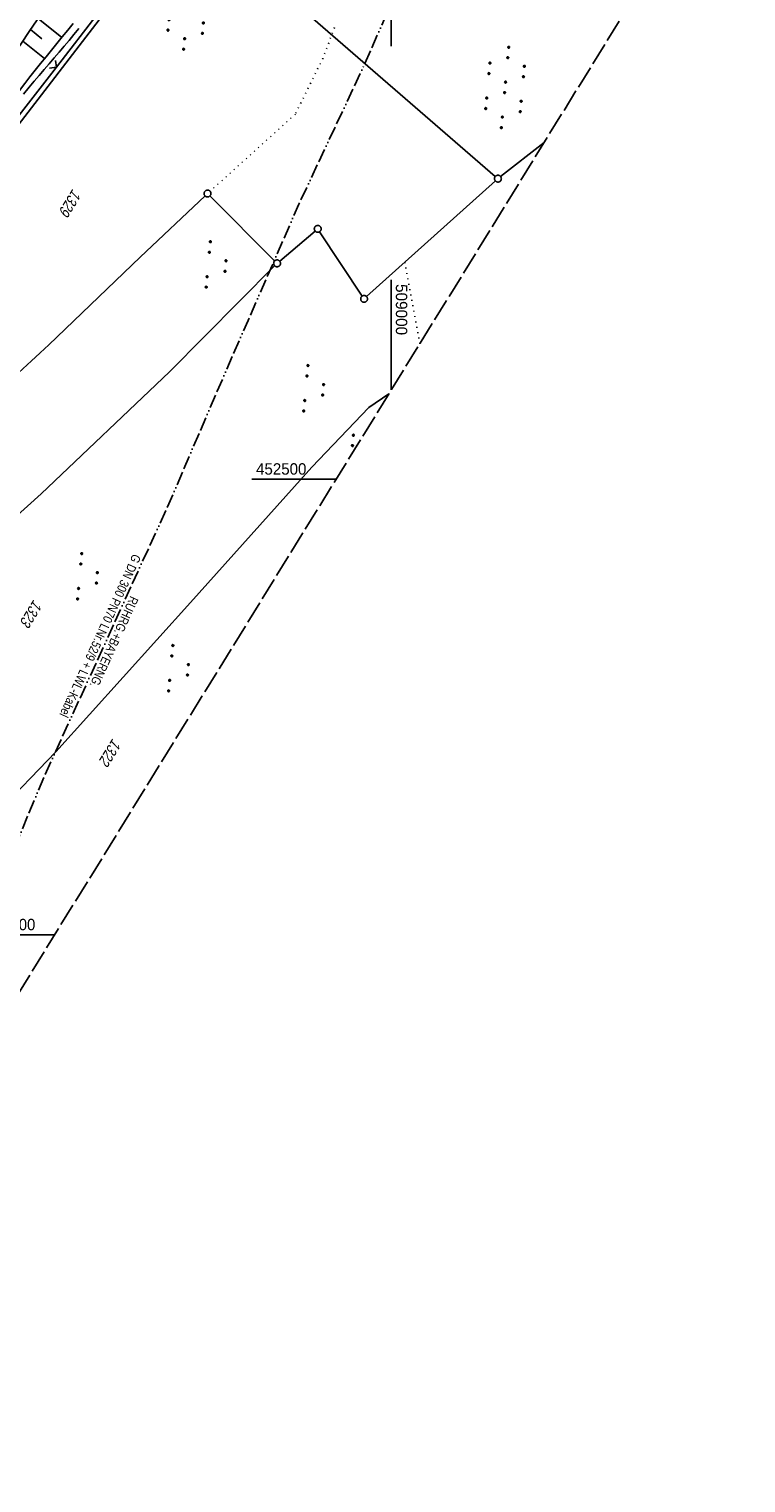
# Model space of a CAD drawing. Extents: x 508608 to 509338, y 452280 to 453218.
# Tile 13 of 29: x 508921 to 509078, y 452280 to 452599. Entities that reach past the tile are written whole.
import ezdxf

# ---------------------------------------------------------------- set-up
doc = ezdxf.new("R2010")
doc.units = 0
doc.header["$LTSCALE"] = 10
doc.header["$MEASUREMENT"] = 0
for name, pattern in [('ACAD_ISO13W100', [36, 12, -3, 12, -3, 0, -3, 0, -3]), ('LT00', [0]), ('LT14', [0.6, 0.5, -0.1]), ('PUNKTX2_STR', [0.6, 0.1, -0.5])]:
    doc.linetypes.add(name, pattern=pattern)
doc.layers.get('0').update_dxf_attribs({"linetype": 'LT00'})
for name, color, linetype in [('--EL_DFK_AB_L', 21, 'LT00'), ('DFK_AB_L', 21, 'LT00'), ('DFK_FLUR_NR', 250, 'LT00'), ('DFK_GZPKT', 250, 'LT00'), ('DFK_KATASTER', 250, 'LT00'), ('DFK_NUTZUNG', 250, 'LT00'), ('DFK_NUTZUNGSGRENZE', 70, 'PUNKTX2_STR'), ('GASLTG', 250, 'ACAD_ISO13W100'), ('GASLTG_TEXT', 250, 'Continuous'), ('V119_BOESCH', 250, 'LT00'), ('V119_BOSCHUNG', 250, 'LT00'), ('V119_GRABEN', 250, 'LT00'), ('V119_RASTER', 250, 'LT00'), ('V119_ZAUN', 40, 'LT00')]:
    doc.layers.add(name, color=color, linetype=linetype)
doc.layers.add('-BLATT_119-RAND', color=7, linetype='LT14', plot=False)
doc.styles.get("Standard").update_dxf_attribs({"font": 'ARIAL.TTF'})
doc.styles.add('Versorgungsltg', font='ARIAL.TTF', dxfattribs={"width": 0.8, "height": 2})

# ---------------------------------------------------------------- blocks, each defined once
blk = doc.blocks.new('SYMB7010')
at = {"color": 0, "linetype": 'ByBlock'}
for points in [[(-0.031408, 0.499213), (-0.093728, 0.49134), (-0.15457, 0.475719), (-0.212975, 0.452595), (-0.268021, 0.422333), (-0.31884, 0.385411), (-0.36463, 0.342411), (-0.40467, 0.29401), (-0.438329, 0.240973), (-0.465074, 0.184136), (-0.484486, 0.124395), (-0.496256, 0.062692), (-0.5002, 0)], [(-0.5002, 0), (-0.496256, -0.062692), (-0.484486, -0.124395), (-0.465075, -0.184136), (-0.438329, -0.240973), (-0.404671, -0.29401), (-0.36463, -0.342411), (-0.31884, -0.385411), (-0.268021, -0.422333), (-0.212975, -0.452595), (-0.154571, -0.475719), (-0.093728, -0.49134), (-0.031408, -0.499213), (0.031408, -0.499213)], [(0.5002, 0), (0.496256, 0.062692), (0.484485, 0.124395), (0.465074, 0.184136), (0.438329, 0.240973), (0.40467, 0.29401), (0.36463, 0.342411), (0.31884, 0.385411), (0.268021, 0.422333), (0.212975, 0.452595), (0.15457, 0.475719), (0.093728, 0.49134), (0.031408, 0.499213), (-0.031408, 0.499213)], [(0.031408, -0.499213), (0.093728, -0.491341), (0.15457, -0.475719), (0.212975, -0.452595), (0.268021, -0.422333), (0.31884, -0.385411), (0.36463, -0.342411), (0.404671, -0.294011), (0.438329, -0.240974), (0.465075, -0.184136), (0.484486, -0.124395), (0.496256, -0.062692), (0.500201, 0)]]:
    blk.add_lwpolyline(points, dxfattribs=at)
blk = doc.blocks.new('SYMB7111')
at = {"color": 0, "linetype": 'ByBlock'}
for p, q in [((-0.13, 0.202919), (-0.13, 0.177081)), ((-0.125, 0.172895), (-0.125, 0.207105)), ((-0.12, 0.209164), (-0.12, 0.170836)), ((-0.115, 0.170204), (-0.115, 0.209796)), ((-0.11, 0.209164), (-0.11, 0.170836)), ((-0.105, 0.172895), (-0.105, 0.207105)), ((-0.1, 0.202919), (-0.1, 0.177081)), ((-0.095, 0.189874), (-0.095, 0.190146)), ((0.1, 0.202919), (0.1, 0.177081)), ((0.105, 0.172895), (0.105, 0.207105)), ((0.11, 0.209164), (0.11, 0.170836)), ((0.115, 0.170204), (0.115, 0.209796)), ((0.12, 0.209164), (0.12, 0.170836)), ((0.125, 0.172895), (0.125, 0.207105)), ((0.13, 0.202919), (0.13, 0.177081)), ((0.135, 0.189874), (0.135, 0.190146)), ((-0.515, -0.177081), (-0.515, -0.202919)), ((-0.51, -0.207105), (-0.51, -0.172895)), ((-0.505, -0.170836), (-0.505, -0.209164)), ((-0.5, -0.209796), (-0.5, -0.170204)), ((-0.495, -0.170836), (-0.495, -0.209164)), ((-0.49, -0.207105), (-0.49, -0.172895)), ((-0.485, -0.177081), (-0.485, -0.202919)), ((-0.48, -0.190126), (-0.48, -0.189854)), ((-0.285, -0.177081), (-0.285, -0.202919)), ((-0.28, -0.207105), (-0.28, -0.172895)), ((-0.275, -0.170836), (-0.275, -0.209164)), ((-0.27, -0.209796), (-0.27, -0.170204)), ((-0.265, -0.170836), (-0.265, -0.209164)), ((-0.26, -0.207105), (-0.26, -0.172895)), ((-0.255, -0.177081), (-0.255, -0.202919)), ((-0.25, -0.190126), (-0.25, -0.189854)), ((0.255, -0.177081), (0.255, -0.202919)), ((0.26, -0.207105), (0.26, -0.172895)), ((0.265, -0.170836), (0.265, -0.209164)), ((0.27, -0.209796), (0.27, -0.170204)), ((0.275, -0.170836), (0.275, -0.209164)), ((0.28, -0.207105), (0.28, -0.172895)), ((0.285, -0.177081), (0.285, -0.202919)), ((0.29, -0.190126), (0.29, -0.189854)), ((0.485, -0.177081), (0.485, -0.202919)), ((0.49, -0.207105), (0.49, -0.172895)), ((0.495, -0.170836), (0.495, -0.209164)), ((0.5, -0.209796), (0.5, -0.170204)), ((0.505, -0.170836), (0.505, -0.209164)), ((0.51, -0.207105), (0.51, -0.172895)), ((0.515, -0.177081), (0.515, -0.202919)), ((0.52, -0.190126), (0.52, -0.189854))]:
    blk.add_line(p, q, dxfattribs=at)
for points in [[(-0.095, 0.19), (-0.096981, 0.198678), (-0.10253, 0.205637), (-0.11055, 0.209499), (-0.11945, 0.209499), (-0.12747, 0.205637), (-0.133019, 0.198678), (-0.135, 0.19), (-0.133019, 0.181322), (-0.12747, 0.174363), (-0.11945, 0.170501), (-0.11055, 0.170501), (-0.10253, 0.174363), (-0.096981, 0.181322), (-0.095, 0.19)], [(0.135, 0.19), (0.133019, 0.198678), (0.12747, 0.205637), (0.11945, 0.209499), (0.11055, 0.209499), (0.10253, 0.205637), (0.096981, 0.198678), (0.095, 0.19), (0.096981, 0.181322), (0.10253, 0.174363), (0.11055, 0.170501), (0.11945, 0.170501), (0.12747, 0.174363), (0.133019, 0.181322), (0.135, 0.19)], [(-0.48, -0.19), (-0.481981, -0.181322), (-0.48753, -0.174363), (-0.49555, -0.170501), (-0.50445, -0.170501), (-0.51247, -0.174363), (-0.518019, -0.181322), (-0.52, -0.19), (-0.518019, -0.198678), (-0.51247, -0.205637), (-0.50445, -0.209499), (-0.49555, -0.209499), (-0.48753, -0.205637), (-0.481981, -0.198678), (-0.48, -0.19)], [(-0.25, -0.19), (-0.251981, -0.181322), (-0.25753, -0.174363), (-0.26555, -0.170501), (-0.27445, -0.170501), (-0.28247, -0.174363), (-0.288019, -0.181322), (-0.29, -0.19), (-0.288019, -0.198678), (-0.28247, -0.205637), (-0.27445, -0.209499), (-0.26555, -0.209499), (-0.25753, -0.205637), (-0.251981, -0.198678), (-0.25, -0.19)], [(0.29, -0.19), (0.288019, -0.181322), (0.28247, -0.174363), (0.27445, -0.170501), (0.26555, -0.170501), (0.25753, -0.174363), (0.251981, -0.181322), (0.25, -0.19), (0.251981, -0.198678), (0.25753, -0.205637), (0.26555, -0.209499), (0.27445, -0.209499), (0.28247, -0.205637), (0.288019, -0.198678), (0.29, -0.19)], [(0.52, -0.19), (0.518019, -0.181322), (0.51247, -0.174363), (0.50445, -0.170501), (0.49555, -0.170501), (0.48753, -0.174363), (0.481981, -0.181322), (0.48, -0.19), (0.481981, -0.198678), (0.48753, -0.205637), (0.49555, -0.209499), (0.50445, -0.209499), (0.51247, -0.205637), (0.518019, -0.198678), (0.52, -0.19)]]:
    blk.add_lwpolyline(points, dxfattribs=at)
blk = doc.blocks.new('SYMB7110')
at = {"color": 0, "linetype": 'ByBlock'}
for p, q in [((-0.515, 0.392919), (-0.515, 0.367081)), ((-0.51, 0.362895), (-0.51, 0.397105)), ((-0.505, 0.399164), (-0.505, 0.360836)), ((-0.5, 0.360204), (-0.5, 0.399796)), ((-0.495, 0.399164), (-0.495, 0.360836)), ((-0.49, 0.362895), (-0.49, 0.397105)), ((-0.485, 0.392919), (-0.485, 0.367081)), ((-0.48, 0.379874), (-0.48, 0.380145)), ((-0.285, 0.392919), (-0.285, 0.367081)), ((-0.28, 0.362895), (-0.28, 0.397105)), ((-0.275, 0.399164), (-0.275, 0.360836)), ((-0.27, 0.360204), (-0.27, 0.399796)), ((-0.265, 0.399164), (-0.265, 0.360836)), ((-0.26, 0.362895), (-0.26, 0.397105)), ((-0.255, 0.392919), (-0.255, 0.367081)), ((-0.25, 0.379874), (-0.25, 0.380146)), ((0.255, 0.392919), (0.255, 0.367081)), ((0.26, 0.362895), (0.26, 0.397105)), ((0.265, 0.399164), (0.265, 0.360836)), ((0.27, 0.360204), (0.27, 0.399796)), ((0.275, 0.399164), (0.275, 0.360836)), ((0.28, 0.362895), (0.28, 0.397105)), ((0.285, 0.392919), (0.285, 0.367081)), ((0.29, 0.379874), (0.29, 0.380145)), ((0.485, 0.392919), (0.485, 0.367081)), ((0.49, 0.362895), (0.49, 0.397105)), ((0.495, 0.399164), (0.495, 0.360836)), ((0.5, 0.360204), (0.5, 0.399796)), ((0.505, 0.399164), (0.505, 0.360836)), ((0.51, 0.362895), (0.51, 0.397105)), ((0.515, 0.392919), (0.515, 0.367081)), ((0.52, 0.379874), (0.52, 0.380146)), ((-0.9, 0.012919), (-0.9, -0.012919)), ((-0.895, -0.017106), (-0.895, 0.017105)), ((-0.89, 0.019164), (-0.89, -0.019164)), ((-0.885, -0.019797), (-0.885, 0.019796)), ((-0.88, 0.019164), (-0.88, -0.019164)), ((-0.875, -0.017106), (-0.875, 0.017105)), ((-0.87, 0.012919), (-0.87, -0.012919)), ((-0.865, -0.000126), (-0.865, 0.000145)), ((-0.67, 0.012919), (-0.67, -0.012919)), ((-0.665, -0.017106), (-0.665, 0.017105)), ((-0.66, 0.019164), (-0.66, -0.019164)), ((-0.655, -0.019797), (-0.655, 0.019796)), ((-0.65, 0.019164), (-0.65, -0.019164)), ((-0.645, -0.017106), (-0.645, 0.017105)), ((-0.64, 0.012919), (-0.64, -0.012919)), ((-0.635, -0.000126), (-0.635, 0.000145)), ((-0.13, 0.012919), (-0.13, -0.012919)), ((-0.125, -0.017105), (-0.125, 0.017105)), ((-0.12, 0.019164), (-0.12, -0.019164)), ((-0.115, -0.019796), (-0.115, 0.019796)), ((-0.11, 0.019164), (-0.11, -0.019164)), ((-0.105, -0.017105), (-0.105, 0.017105)), ((-0.1, 0.012919), (-0.1, -0.012919)), ((-0.095, -0.000126), (-0.095, 0.000146)), ((0.1, 0.012919), (0.1, -0.012919)), ((0.105, -0.017105), (0.105, 0.017105)), ((0.11, 0.019164), (0.11, -0.019164)), ((0.115, -0.019796), (0.115, 0.019796)), ((0.12, 0.019164), (0.12, -0.019164)), ((0.125, -0.017105), (0.125, 0.017105)), ((0.13, 0.012919), (0.13, -0.012919)), ((0.135, -0.000126), (0.135, 0.000146)), ((0.64, 0.012919), (0.64, -0.012919)), ((0.645, -0.017105), (0.645, 0.017105)), ((0.65, 0.019164), (0.65, -0.019164)), ((0.655, -0.019796), (0.655, 0.019796)), ((0.66, 0.019164), (0.66, -0.019164)), ((0.665, -0.017105), (0.665, 0.017105)), ((0.67, 0.012919), (0.67, -0.012919)), ((0.675, -0.000126), (0.675, 0.000146)), ((0.87, 0.012919), (0.87, -0.012919)), ((0.875, -0.017105), (0.875, 0.017105)), ((0.88, 0.019164), (0.88, -0.019164)), ((0.885, -0.019796), (0.885, 0.019796)), ((0.89, 0.019164), (0.89, -0.019164)), ((0.895, -0.017105), (0.895, 0.017105)), ((0.9, 0.012919), (0.9, -0.012919)), ((0.905, -0.000126), (0.905, 0.000146)), ((-0.515, -0.367081), (-0.515, -0.392919)), ((-0.51, -0.397105), (-0.51, -0.362895)), ((-0.505, -0.360836), (-0.505, -0.399164)), ((-0.5, -0.399796), (-0.5, -0.360204)), ((-0.495, -0.360836), (-0.495, -0.399164)), ((-0.49, -0.397106), (-0.49, -0.362895)), ((-0.485, -0.367081), (-0.485, -0.392919)), ((-0.48, -0.380126), (-0.48, -0.379855)), ((-0.285, -0.367081), (-0.285, -0.392919)), ((-0.28, -0.397105), (-0.28, -0.362895)), ((-0.275, -0.360836), (-0.275, -0.399164)), ((-0.27, -0.399796), (-0.27, -0.360204)), ((-0.265, -0.360836), (-0.265, -0.399164)), ((-0.26, -0.397105), (-0.26, -0.362895)), ((-0.255, -0.367081), (-0.255, -0.392919)), ((-0.25, -0.380126), (-0.25, -0.379855)), ((0.255, -0.367081), (0.255, -0.392919)), ((0.26, -0.397105), (0.26, -0.362895)), ((0.265, -0.360836), (0.265, -0.399164)), ((0.27, -0.399796), (0.27, -0.360204)), ((0.275, -0.360836), (0.275, -0.399164)), ((0.28, -0.397105), (0.28, -0.362895)), ((0.285, -0.367081), (0.285, -0.392919)), ((0.29, -0.380126), (0.29, -0.379855)), ((0.485, -0.367081), (0.485, -0.392919)), ((0.49, -0.397105), (0.49, -0.362895)), ((0.495, -0.360836), (0.495, -0.399164)), ((0.5, -0.399796), (0.5, -0.360204)), ((0.505, -0.360836), (0.505, -0.399164)), ((0.51, -0.397105), (0.51, -0.362895)), ((0.515, -0.367081), (0.515, -0.392919)), ((0.52, -0.380126), (0.52, -0.379855))]:
    blk.add_line(p, q, dxfattribs=at)
for points in [[(-0.48, 0.38), (-0.481981, 0.388678), (-0.48753, 0.395637), (-0.49555, 0.399499), (-0.50445, 0.399499), (-0.51247, 0.395637), (-0.518019, 0.388678), (-0.52, 0.38), (-0.518019, 0.371322), (-0.51247, 0.364363), (-0.50445, 0.360501), (-0.49555, 0.360501), (-0.48753, 0.364363), (-0.481981, 0.371322), (-0.48, 0.38)], [(-0.25, 0.38), (-0.251981, 0.388678), (-0.25753, 0.395637), (-0.26555, 0.399499), (-0.27445, 0.399499), (-0.28247, 0.395637), (-0.288019, 0.388678), (-0.29, 0.38), (-0.288019, 0.371322), (-0.28247, 0.364363), (-0.27445, 0.360501), (-0.26555, 0.360501), (-0.25753, 0.364363), (-0.251981, 0.371322), (-0.25, 0.38)], [(0.29, 0.38), (0.288019, 0.388678), (0.28247, 0.395637), (0.27445, 0.399499), (0.26555, 0.399499), (0.25753, 0.395637), (0.251981, 0.388678), (0.25, 0.38), (0.251981, 0.371322), (0.25753, 0.364363), (0.26555, 0.360501), (0.27445, 0.360501), (0.28247, 0.364363), (0.288019, 0.371322), (0.29, 0.38)], [(0.52, 0.38), (0.518019, 0.388678), (0.51247, 0.395637), (0.50445, 0.399499), (0.495549, 0.399499), (0.48753, 0.395637), (0.481981, 0.388678), (0.48, 0.38), (0.481981, 0.371322), (0.48753, 0.364363), (0.495549, 0.360501), (0.50445, 0.360501), (0.51247, 0.364363), (0.518019, 0.371322), (0.52, 0.38)], [(-0.865, 0), (-0.866981, 0.008678), (-0.87253, 0.015637), (-0.88055, 0.019498), (-0.88945, 0.019498), (-0.89747, 0.015637), (-0.903019, 0.008678), (-0.905, 0)], [(-0.905, 0), (-0.903019, -0.008678), (-0.89747, -0.015637), (-0.88945, -0.019499), (-0.88055, -0.019499), (-0.87253, -0.015637), (-0.866981, -0.008678), (-0.865, 0)], [(-0.635, 0), (-0.636981, 0.008678), (-0.64253, 0.015637), (-0.65055, 0.019498), (-0.65945, 0.019498), (-0.66747, 0.015637), (-0.673019, 0.008678), (-0.675, 0)], [(-0.675, 0), (-0.673019, -0.008678), (-0.66747, -0.015637), (-0.65945, -0.019499), (-0.65055, -0.019499), (-0.64253, -0.015637), (-0.636981, -0.008678), (-0.635, 0)], [(-0.095, 0), (-0.096981, 0.008678), (-0.10253, 0.015637), (-0.11055, 0.019499), (-0.11945, 0.019499), (-0.12747, 0.015637), (-0.133019, 0.008678), (-0.135, 0)], [(-0.135, 0), (-0.133019, -0.008678), (-0.12747, -0.015637), (-0.11945, -0.019499), (-0.11055, -0.019499), (-0.10253, -0.015637), (-0.096981, -0.008678), (-0.095, 0)], [(0.135, 0), (0.133019, 0.008678), (0.12747, 0.015637), (0.11945, 0.019499), (0.11055, 0.019499), (0.10253, 0.015637), (0.096981, 0.008678), (0.095, 0)], [(0.095, 0), (0.096981, -0.008678), (0.10253, -0.015637), (0.11055, -0.019499), (0.11945, -0.019499), (0.12747, -0.015637), (0.133019, -0.008678), (0.135, 0)], [(0.675, 0), (0.673019, 0.008678), (0.66747, 0.015637), (0.65945, 0.019499), (0.65055, 0.019499), (0.64253, 0.015637), (0.636981, 0.008678), (0.635, 0)], [(0.635, 0), (0.636981, -0.008678), (0.64253, -0.015637), (0.65055, -0.019499), (0.65945, -0.019499), (0.66747, -0.015637), (0.673019, -0.008678), (0.675, 0)], [(0.905, 0), (0.903019, 0.008678), (0.89747, 0.015637), (0.88945, 0.019499), (0.88055, 0.019499), (0.87253, 0.015637), (0.866981, 0.008678), (0.865, 0)], [(0.865, 0), (0.866981, -0.008678), (0.87253, -0.015637), (0.88055, -0.019499), (0.88945, -0.019499), (0.89747, -0.015637), (0.903019, -0.008678), (0.905, 0)], [(-0.48, -0.38), (-0.481981, -0.371322), (-0.48753, -0.364363), (-0.49555, -0.360501), (-0.50445, -0.360501), (-0.51247, -0.364363), (-0.518019, -0.371322), (-0.52, -0.38), (-0.518019, -0.388678), (-0.51247, -0.395637), (-0.50445, -0.399499), (-0.49555, -0.399499), (-0.48753, -0.395637), (-0.481981, -0.388678), (-0.48, -0.38)], [(-0.25, -0.38), (-0.251981, -0.371322), (-0.25753, -0.364363), (-0.26555, -0.360501), (-0.27445, -0.360501), (-0.28247, -0.364363), (-0.288019, -0.371322), (-0.29, -0.38), (-0.288019, -0.388678), (-0.28247, -0.395637), (-0.27445, -0.399499), (-0.26555, -0.399499), (-0.25753, -0.395637), (-0.251981, -0.388678), (-0.25, -0.38)], [(0.29, -0.38), (0.288019, -0.371322), (0.28247, -0.364363), (0.27445, -0.360501), (0.26555, -0.360501), (0.25753, -0.364363), (0.251981, -0.371322), (0.25, -0.38), (0.251981, -0.388678), (0.25753, -0.395637), (0.26555, -0.399499), (0.27445, -0.399499), (0.28247, -0.395637), (0.288019, -0.388678), (0.29, -0.38)], [(0.52, -0.38), (0.518019, -0.371322), (0.51247, -0.364363), (0.50445, -0.360501), (0.495549, -0.360501), (0.48753, -0.364363), (0.481981, -0.371322), (0.48, -0.38), (0.481981, -0.388678), (0.48753, -0.395637), (0.495549, -0.399499), (0.50445, -0.399499), (0.51247, -0.395637), (0.518019, -0.388678), (0.52, -0.38)]]:
    blk.add_lwpolyline(points, dxfattribs=at)
blk = doc.blocks.new('SYMB7112')
at = {"color": 0, "linetype": 'ByBlock'}
for p, q in [((-0.13, 0.012919), (-0.13, -0.012919)), ((-0.125, -0.017105), (-0.125, 0.017105)), ((-0.12, 0.019164), (-0.12, -0.019164)), ((-0.115, -0.019796), (-0.115, 0.019796)), ((-0.11, 0.019164), (-0.11, -0.019164)), ((-0.105, -0.017105), (-0.105, 0.017105)), ((-0.1, 0.012919), (-0.1, -0.012919)), ((-0.095, -0.000126), (-0.095, 0.000146)), ((0.1, 0.012919), (0.1, -0.012919)), ((0.105, -0.017105), (0.105, 0.017105)), ((0.11, 0.019164), (0.11, -0.019164)), ((0.115, -0.019796), (0.115, 0.019796)), ((0.12, 0.019164), (0.12, -0.019164)), ((0.125, -0.017105), (0.125, 0.017105)), ((0.13, 0.012919), (0.13, -0.012919)), ((0.135, -0.000126), (0.135, 0.000146))]:
    blk.add_line(p, q, dxfattribs=at)
for points in [[(-0.095, 0), (-0.096981, 0.008678), (-0.10253, 0.015637), (-0.11055, 0.019499), (-0.11945, 0.019499), (-0.12747, 0.015637), (-0.133019, 0.008678), (-0.135, 0)], [(-0.135, 0), (-0.133019, -0.008678), (-0.12747, -0.015637), (-0.11945, -0.019499), (-0.11055, -0.019499), (-0.10253, -0.015637), (-0.096981, -0.008678), (-0.095, 0)], [(0.135, 0), (0.133019, 0.008678), (0.12747, 0.015637), (0.11945, 0.019499), (0.11055, 0.019499), (0.10253, 0.015637), (0.096981, 0.008678), (0.095, 0)], [(0.095, 0), (0.096981, -0.008678), (0.10253, -0.015637), (0.11055, -0.019499), (0.11945, -0.019499), (0.12747, -0.015637), (0.133019, -0.008678), (0.135, 0)]]:
    blk.add_lwpolyline(points, dxfattribs=at)
blk = doc.blocks.new('SYMB0024')
at = {"color": 0, "linetype": 'ByBlock'}
for p, q in [((-0.5, 0.5), (0, 0)), ((0, 0), (0.5, 0.5))]:
    blk.add_line(p, q, dxfattribs=at)

msp = doc.modelspace()

# ---------------------------------------------------------------- linework, layer by layer
at = {"layer": '--EL_DFK_AB_L'}
msp.add_line((508940.4, 452606.7), (508888.56, 452539.54), dxfattribs=at)
at = {"layer": '-BLATT_119-RAND'}
msp.add_lwpolyline([(509093.92, 453217.53), (508607.66, 452430.65), (508851.81, 452279.78), (509338.07, 453066.66), (509093.92, 453217.53)], dxfattribs=at)
at = {"layer": 'DFK_AB_L'}
msp.add_line((508940.4, 452606.7), (508888.56, 452539.54), dxfattribs=at)
at = {"layer": 'DFK_KATASTER'}
for p, q in [((509022.83, 452566.43), (508954.67, 452625.5)), ((509033.56, 452573.89), (509023.99, 452566.4)), ((509022.84, 452565.44), (508994.59, 452540.07)), ((508959.13, 452562.15), (508944.88, 452548.7)), ((508974.4, 452547.89), (508960.2, 452562.14)), ((508983.28, 452554.44), (508975.5, 452547.84)), ((508993.62, 452540.19), (508984.26, 452554.3)), ((508944.88, 452548.7), (508924.86, 452529.46)), ((508951.34, 452523.56), (508974.4, 452546.83)), ((508924.86, 452529.46), (508899.96, 452506.64)), ((508923.12, 452496.8), (508951.34, 452523.56)), ((508995.05, 452515.7), (508999.47, 452518.74)), ((508982.55, 452502.63), (508995.05, 452515.7)), ((508955.95, 452472.92), (508982.55, 452502.63)), ((508893.25, 452469.91), (508923.12, 452496.8)), ((508926.36, 452440.18), (508955.95, 452472.92)), ((508891.18, 452403.69), (508926.36, 452440.18))]:
    msp.add_line(p, q, dxfattribs=at)
at = {"layer": 'DFK_NUTZUNGSGRENZE', "ltscale": 0.2}
for p, q in [((508987.53, 452599.09), (508984.97, 452592.31)), ((508984.97, 452592.31), (508978.94, 452580.11)), ((508978.94, 452580.11), (508960.23, 452563.17)), ((509002.96, 452547.59), (509006.26, 452529.72))]:
    msp.add_line(p, q, dxfattribs=at)
at = {"layer": 'GASLTG', "ltscale": 0.025, "flags": 128}
msp.add_lwpolyline([(509226.79, 453135.43), (509237.82, 453121.89), (509240.24, 453119.27), (509241.22, 453115.74), (509239.95, 453112.7), (509210.11, 453054.13), (509188.06, 453010.87), (509170.98, 452976.53), (509152.69, 452940.89), (509135.88, 452907.72), (509116.92, 452864.45), (509106.4, 452843.36), (509102.71, 452835.21), (509092.6, 452810.94), (509087.26, 452801.17), (509068.23, 452761.71), (509055.97, 452732.48), (509035.03, 452684.33), (509019.67, 452648.58), (509006.01, 452617.99), (508993.89, 452590.51), (508979.72, 452560.34), (508968.55, 452534.82), (508961.63, 452518.91), (508951.17, 452494.56), (508923.79, 452434.72), (508907.28, 452394.98), (508899.54, 452376.18), (508889.01, 452350.91), (508877.03, 452320.58)], dxfattribs=at)
at = {"layer": 'V119_BOESCH'}
msp.add_lwpolyline([(508871.75, 452527.34), (508877.07, 452535.69), (508883.33, 452545.14), (508885.3, 452547.95), (508887.27, 452550.77), (508889.24, 452553.58), (508891.22, 452556.39), (508893.52, 452559.66), (508895.83, 452562.93), (508898.14, 452566.19), (508900.45, 452569.46), (508902.76, 452572.72), (508905.07, 452575.99), (508907.38, 452579.26), (508909.68, 452582.53), (508911.97, 452585.81), (508914.26, 452589.09), (508916.54, 452592.37), (508918.81, 452595.67), (508920.55, 452598.22), (508922.3, 452600.78)], dxfattribs=at)
at = {"layer": 'V119_BOSCHUNG'}
for p, q in [((508927.69, 452596.9), (508922.52, 452601.11)), ((508923.3, 452596.6), (508920.83, 452598.63)), ((508923.88, 452592.27), (508919.13, 452596.13))]:
    msp.add_line(p, q, dxfattribs=at)
at = {"layer": 'V119_GRABEN'}
for points in [[(508886.91, 452544.89), (508894.17, 452554.18), (508905.18, 452568.01), (508919.54, 452586.81), (508920.68, 452588.29), (508921.85, 452589.77), (508923.03, 452591.23), (508924.22, 452592.68), (508925.41, 452594.13), (508926.61, 452595.58), (508927.8, 452597.03), (508928.99, 452598.49), (508930.17, 452599.95)], [(508919.3, 452584.46), (508920.54, 452586), (508921.61, 452587.3), (508922.7, 452588.59), (508923.79, 452589.87), (508924.89, 452591.15), (508926, 452592.43), (508927.1, 452593.71), (508928.2, 452594.99), (508929.29, 452596.28), (508930.36, 452597.58), (508931.42, 452598.89)]]:
    msp.add_lwpolyline(points, dxfattribs=at)
at = {"layer": 'V119_RASTER'}
for p, q in [((509000, 452595), (509000, 452605)), ((509000, 452519.58), (509000, 452543.75)), ((508969.4, 452500), (508987.9, 452500)), ((508926.1, 452400), (508907.6, 452400))]:
    msp.add_line(p, q, dxfattribs=at)
at = {"layer": 'V119_ZAUN'}
for p, q in [((508926.49, 452590.37), (508935.68, 452602.22)), ((508917.29, 452578.52), (508926.49, 452590.37))]:
    msp.add_line(p, q, dxfattribs=at)

# ---------------------------------------------------------------- block references
at = {"layer": 'DFK_GZPKT', "xscale": 1.500000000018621, "yscale": 1.5, "zscale": 1.5, "rotation": 264.7377099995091}
for p in [(509023.4, 452565.94), (508959.67, 452562.67), (508983.85, 452554.93), (508974.93, 452547.36), (508994.03, 452539.57)]:
    msp.add_blockref('SYMB7010', p, dxfattribs=at)
at = {"layer": 'DFK_NUTZUNG', "yscale": 10, "zscale": 10}
for name, p, xscale, rotation in [('SYMB7110', (508955.23, 452603.15), 9.999999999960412, 264.7377000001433), ('SYMB7110', (509024.97, 452585.96), 9.999999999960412, 264.7377000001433), ('SYMB7111', (508961.72, 452546.94), 9.999999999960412, 264.7377000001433), ('SYMB7111', (508983.14, 452519.78), 9.999999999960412, 264.7377000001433), ('SYMB7112', (508991.59, 452508.51), 10.00000000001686, 264.7377100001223), ('SYMB7111', (508933.5, 452478.53), 9.999999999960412, 264.7377000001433), ('SYMB7111', (508953.48, 452458.36), 9.999999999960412, 264.7377000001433)]:
    msp.add_blockref(name, p, dxfattribs=dict(at, xscale=xscale, rotation=rotation))
at = {"layer": 'V119_ZAUN', "xscale": 2.1, "yscale": 2.1, "zscale": 2.1, "rotation": 52.20707}
msp.add_blockref('SYMB0024', (508926.49, 452590.37), dxfattribs=at)

# ---------------------------------------------------------------- texts
at = {"layer": 'DFK_FLUR_NR', "oblique": 13.754, "width": 0.75}
for s, p in [('1329', (508930.08, 452563.83)), ('1323', (508921.53, 452473.73)), ('1322', (508938.85, 452443.26))]:
    msp.add_text(s, height=2.5, rotation=238.2858, dxfattribs=at).set_placement(p)
at = {"layer": 'GASLTG_TEXT', "insert": (508937.62, 452464.95), "char_height": 2, "attachment_point": 5, "rotation": 245.4155, "style": 'Versorgungsltg'}
msp.add_mtext('{\\fArial|b0|i0|c238|p34;RUHRG.+BAYERNG.\\PG DN 300} {\\fArial|b0|i0|c238|p34;PN70 LNr.52/9 + LWL-Kabel}', dxfattribs=at)
at = {"layer": 'V119_RASTER'}
for s, rotation, width, p in [(' 509000', -90.0002, 0.962, (509001, 452543.75)), (' 452500', -0.0002, 0.948, (508969.4, 452501)), (' 452400', -0.0002, 0.934, (508910.08, 452401.04))]:
    msp.add_text(s, height=2.5, rotation=rotation, dxfattribs=dict(at, width=width)).set_placement(p)

doc.saveas('drawing.dxf')
